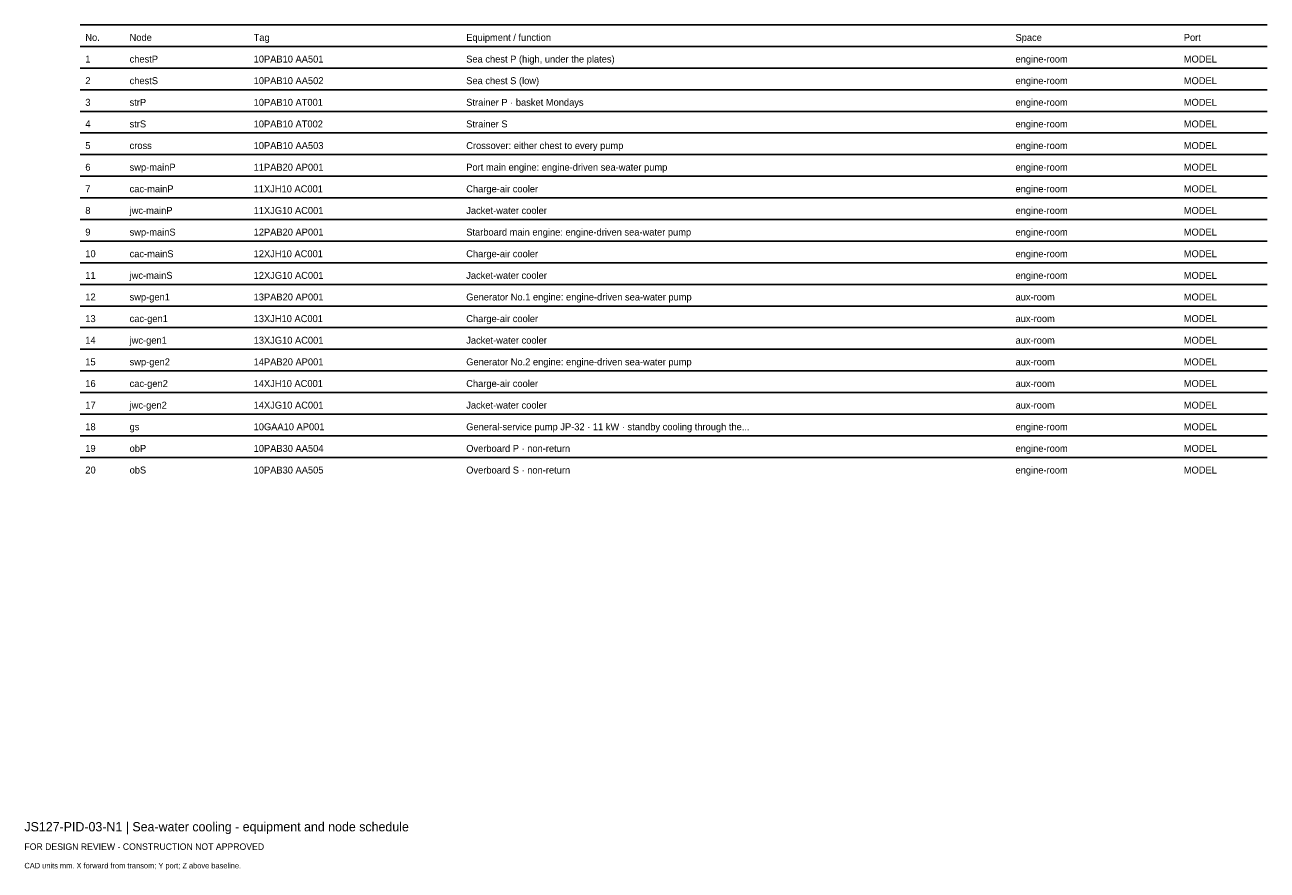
# Model space of a CAD drawing. Header units: millimetres. Extents: x 0 to 402, y -25 to 249.
import ezdxf

# ---------------------------------------------------------------- set-up
doc = ezdxf.new("R2010")
doc.units = ezdxf.units.MM
doc.layers.add('ANNOTATION', color=7, linetype='Continuous')
doc.layers.add('GEOMETRY', color=7, linetype='Continuous')

msp = doc.modelspace()

# ---------------------------------------------------------------- linework, layer by layer
at = {"layer": 'GEOMETRY'}
for p, q in [((18, 249), (402, 249)), ((18, 242), (402, 242)), ((18, 235), (402, 235)), ((18, 228), (402, 228)), ((18, 221), (402, 221)), ((18, 214), (402, 214)), ((18, 207), (402, 207)), ((18, 200), (402, 200)), ((18, 193), (402, 193)), ((18, 186), (402, 186)), ((18, 179), (402, 179)), ((18, 172), (402, 172)), ((18, 165), (402, 165)), ((18, 158), (402, 158)), ((18, 151), (402, 151)), ((18, 144), (402, 144)), ((18, 137), (402, 137)), ((18, 130), (402, 130)), ((18, 123), (402, 123)), ((18, 116), (402, 116)), ((18, 109), (402, 109))]:
    msp.add_line(p, q, dxfattribs=at)

# ---------------------------------------------------------------- texts
at = {"layer": 'ANNOTATION'}
for s, height, p in [('No.', 2.25, (19.7, 243.8)), ('Node', 2.25, (34.03, 243.8)), ('Tag', 2.25, (74.15, 243.8)), ('Equipment / function', 2.25, (142.92, 243.8)), ('Space', 2.25, (320.6, 243.8)), ('Port', 2.25, (375.04, 243.8)), ('1', 2.25, (19.7, 236.8)), ('chestP', 2.25, (34.03, 236.8)), ('10PAB10 AA501', 2.25, (74.15, 236.8)), ('Sea chest P (high, under the plates)', 2.25, (142.92, 236.8)), ('engine-room', 2.25, (320.6, 236.8)), ('MODEL', 2.25, (375.04, 236.8)), ('2', 2.25, (19.7, 229.8)), ('chestS', 2.25, (34.03, 229.8)), ('10PAB10 AA502', 2.25, (74.15, 229.8)), ('Sea chest S (low)', 2.25, (142.92, 229.8)), ('engine-room', 2.25, (320.6, 229.8)), ('MODEL', 2.25, (375.04, 229.8)), ('3', 2.25, (19.7, 222.8)), ('strP', 2.25, (34.03, 222.8)), ('10PAB10 AT001', 2.25, (74.15, 222.8)), ('Strainer P · basket Mondays', 2.25, (142.92, 222.8)), ('engine-room', 2.25, (320.6, 222.8)), ('MODEL', 2.25, (375.04, 222.8)), ('4', 2.25, (19.7, 215.8)), ('strS', 2.25, (34.03, 215.8)), ('10PAB10 AT002', 2.25, (74.15, 215.8)), ('Strainer S', 2.25, (142.92, 215.8)), ('engine-room', 2.25, (320.6, 215.8)), ('MODEL', 2.25, (375.04, 215.8)), ('5', 2.25, (19.7, 208.8)), ('cross', 2.25, (34.03, 208.8)), ('10PAB10 AA503', 2.25, (74.15, 208.8)), ('Crossover: either chest to every pump', 2.25, (142.92, 208.8)), ('engine-room', 2.25, (320.6, 208.8)), ('MODEL', 2.25, (375.04, 208.8)), ('6', 2.25, (19.7, 201.8)), ('swp-mainP', 2.25, (34.03, 201.8)), ('11PAB20 AP001', 2.25, (74.15, 201.8)), ('Port main engine: engine-driven sea-water pump', 2.25, (142.92, 201.8)), ('engine-room', 2.25, (320.6, 201.8)), ('MODEL', 2.25, (375.04, 201.8)), ('7', 2.25, (19.7, 194.8)), ('cac-mainP', 2.25, (34.03, 194.8)), ('11XJH10 AC001', 2.25, (74.15, 194.8)), ('Charge-air cooler', 2.25, (142.92, 194.8)), ('engine-room', 2.25, (320.6, 194.8)), ('MODEL', 2.25, (375.04, 194.8)), ('8', 2.25, (19.7, 187.8)), ('jwc-mainP', 2.25, (34.03, 187.8)), ('11XJG10 AC001', 2.25, (74.15, 187.8)), ('Jacket-water cooler', 2.25, (142.92, 187.8)), ('engine-room', 2.25, (320.6, 187.8)), ('MODEL', 2.25, (375.04, 187.8)), ('9', 2.25, (19.7, 180.8)), ('swp-mainS', 2.25, (34.03, 180.8)), ('12PAB20 AP001', 2.25, (74.15, 180.8)), ('Starboard main engine: engine-driven sea-water pump', 2.25, (142.92, 180.8)), ('engine-room', 2.25, (320.6, 180.8)), ('MODEL', 2.25, (375.04, 180.8)), ('10', 2.25, (19.7, 173.8)), ('cac-mainS', 2.25, (34.03, 173.8)), ('12XJH10 AC001', 2.25, (74.15, 173.8)), ('Charge-air cooler', 2.25, (142.92, 173.8)), ('engine-room', 2.25, (320.6, 173.8)), ('MODEL', 2.25, (375.04, 173.8)), ('11', 2.25, (19.7, 166.8)), ('jwc-mainS', 2.25, (34.03, 166.8)), ('12XJG10 AC001', 2.25, (74.15, 166.8)), ('Jacket-water cooler', 2.25, (142.92, 166.8)), ('engine-room', 2.25, (320.6, 166.8)), ('MODEL', 2.25, (375.04, 166.8)), ('12', 2.25, (19.7, 159.8)), ('swp-gen1', 2.25, (34.03, 159.8)), ('13PAB20 AP001', 2.25, (74.15, 159.8)), ('Generator No.1 engine: engine-driven sea-water pump', 2.25, (142.92, 159.8)), ('aux-room', 2.25, (320.6, 159.8)), ('MODEL', 2.25, (375.04, 159.8)), ('13', 2.25, (19.7, 152.8)), ('cac-gen1', 2.25, (34.03, 152.8)), ('13XJH10 AC001', 2.25, (74.15, 152.8)), ('Charge-air cooler', 2.25, (142.92, 152.8)), ('aux-room', 2.25, (320.6, 152.8)), ('MODEL', 2.25, (375.04, 152.8)), ('14', 2.25, (19.7, 145.8)), ('jwc-gen1', 2.25, (34.03, 145.8)), ('13XJG10 AC001', 2.25, (74.15, 145.8)), ('Jacket-water cooler', 2.25, (142.92, 145.8)), ('aux-room', 2.25, (320.6, 145.8)), ('MODEL', 2.25, (375.04, 145.8)), ('15', 2.25, (19.7, 138.8)), ('swp-gen2', 2.25, (34.03, 138.8)), ('14PAB20 AP001', 2.25, (74.15, 138.8)), ('Generator No.2 engine: engine-driven sea-water pump', 2.25, (142.92, 138.8)), ('MODEL', 2.25, (375.04, 138.8)), ('aux-room', 2.25, (320.6, 138.8)), ('16', 2.25, (19.7, 131.8)), ('cac-gen2', 2.25, (34.03, 131.8)), ('14XJH10 AC001', 2.25, (74.15, 131.8)), ('Charge-air cooler', 2.25, (142.92, 131.8)), ('aux-room', 2.25, (320.6, 131.8)), ('MODEL', 2.25, (375.04, 131.8)), ('17', 2.25, (19.7, 124.8)), ('jwc-gen2', 2.25, (34.03, 124.8)), ('14XJG10 AC001', 2.25, (74.15, 124.8)), ('Jacket-water cooler', 2.25, (142.92, 124.8)), ('aux-room', 2.25, (320.6, 124.8)), ('MODEL', 2.25, (375.04, 124.8)), ('18', 2.25, (19.7, 117.8)), ('gs', 2.25, (34.03, 117.8)), ('10GAA10 AP001', 2.25, (74.15, 117.8)), ('General-service pump JP-32 · 11 kW · standby cooling through the...', 2.25, (142.92, 117.8)), ('engine-room', 2.25, (320.6, 117.8)), ('MODEL', 2.25, (375.04, 117.8)), ('19', 2.25, (19.7, 110.8)), ('obP', 2.25, (34.03, 110.8)), ('10PAB30 AA504', 2.25, (74.15, 110.8)), ('Overboard P · non-return', 2.25, (142.92, 110.8)), ('engine-room', 2.25, (320.6, 110.8)), ('MODEL', 2.25, (375.04, 110.8)), ('20', 2.25, (19.7, 103.8)), ('obS', 2.25, (34.03, 103.8)), ('10PAB30 AA505', 2.25, (74.15, 103.8)), ('Overboard S · non-return', 2.25, (142.92, 103.8)), ('engine-room', 2.25, (320.6, 103.8)), ('MODEL', 2.25, (375.04, 103.8)), ('JS127-PID-03-N1 | Sea-water cooling - equipment and node schedule', 3, (0, -12)), ('FOR DESIGN REVIEW - CONSTRUCTION NOT APPROVED', 2.1, (0, -18)), ('CAD units mm. X forward from transom; Y port; Z above baseline.', 1.8, (0, -24))]:
    msp.add_text(s, height=height, dxfattribs=at).set_placement(p)

doc.saveas('drawing.dxf')
